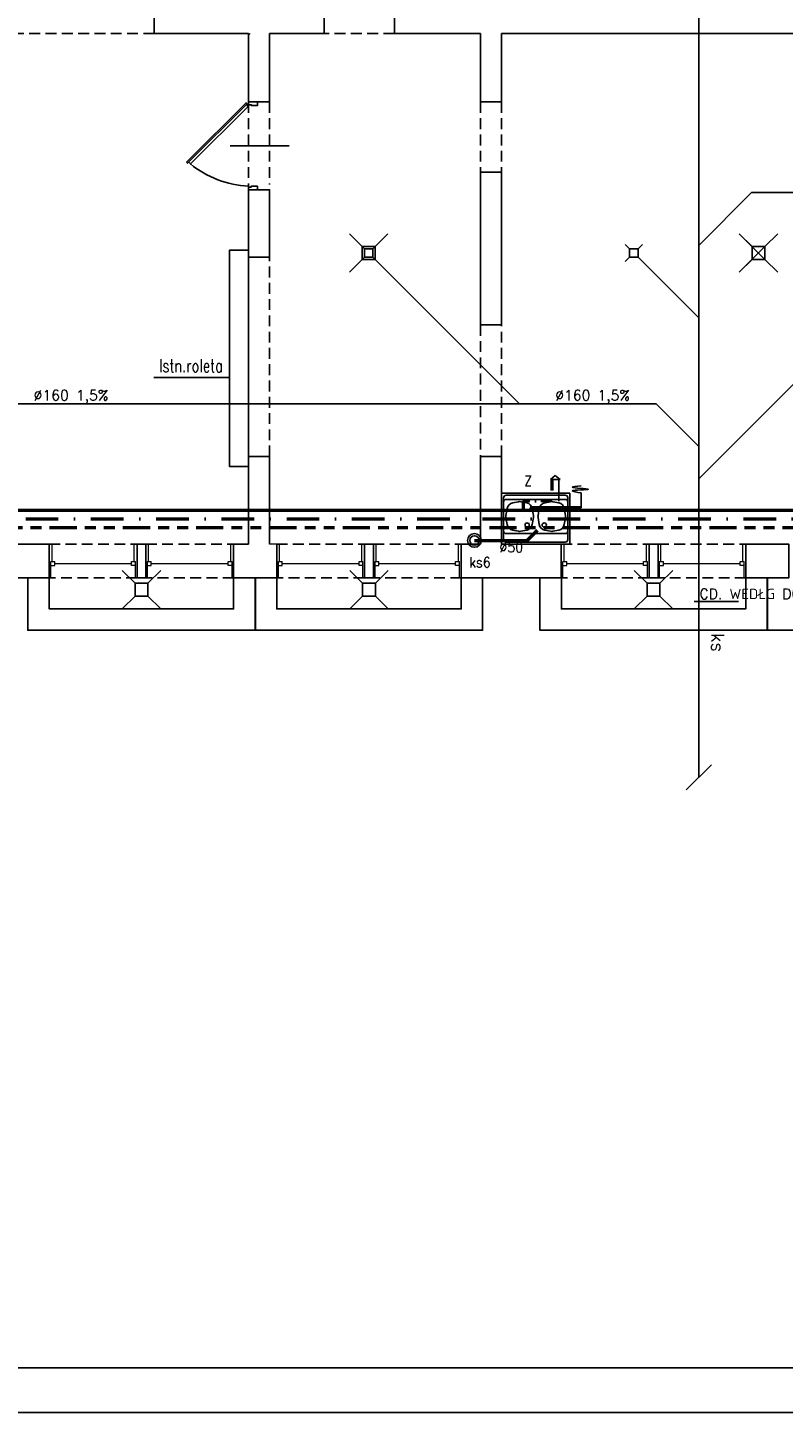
# Model space of a CAD drawing. Header units: millimetres. Extents: x 116 to 15750, y -6945 to 9999.
# Tile 97 of 150: x 2078 to 2962, y 5 to 1626. Entities that reach past the tile are written whole.
import ezdxf

# ---------------------------------------------------------------- set-up
doc = ezdxf.new("R2010")
doc.units = ezdxf.units.MM
for name, pattern in [('ACAD_ISO12W100', [21, 12, -3, 0, -3, 0, -3]), ('DASHDOT', [25.4, 12.7, -6.35, 0, -6.35]), ('DASHED', [19.05, 12.7, -6.35]), ('Podwójna kreska', [42.8625, 15.875, -4.7625, 6.35, -4.7625, 6.35, -4.7625])]:
    doc.linetypes.add(name, pattern=pattern)
doc.layers.get('0').update_dxf_attribs({"color": 252})
for name, color, linetype in [('1-SCIANA', 252, 'Continuous'), ('I-DRZWI', 252, 'Continuous'), ('I-MEBLE', 252, 'Continuous'), ('I-NAD', 252, 'DASHED'), ('I-OKNA', 252, 'Continuous'), ('I-OPIS', 252, 'Continuous'), ('I-SCIANA', 252, 'Continuous'), ('I-WIDOK', 252, 'Continuous'), ('IS cwu', 3, 'DASHDOT'), ('IS cwu cyrkulacja', 3, 'ACAD_ISO12W100'), ('IS KAN PODŁCZENIA', 33, 'Continuous'), ('IS KAN_S_OPIS', 2, 'Continuous'), ('IS KAN_SAN_RURY', 1, 'Continuous'), ('IS WODA opis', 2, 'Continuous'), ('MK_IS W_CWU', 5, 'DASHED'), ('MK_IS W_Z', 5, 'Continuous'), ('TABELKA', 252, 'Continuous')]:
    doc.layers.add(name, color=color, linetype=linetype)
doc.layers.add('IS woda w', color=5, linetype='Continuous', lineweight=40)
doc.styles.add('ROMANS', font='romans.shx', dxfattribs={"width": 0.75})
doc.styles.get("Standard").update_dxf_attribs({"font": 'simplex.shx'})
doc.styles.add('TECH', font='simplex.shx')

# ---------------------------------------------------------------- blocks, each defined once
blk = doc.blocks.new('D90')
blk.add_line((32.6, 45), (-28, 45))
for points in [[(-9.2, 87.2), (-9.2, 90), (0, 90), (0, 86.3), (-6.4, 86.3), (-6.4, 87.2)], [(-72.6, 61.8), (-11.7, 0.9), (-10.6, 2), (-71.5, 62.9)], [(-9.2, 2.8), (-9.2, 0), (0, 0), (0, 3.7), (-6.4, 3.7), (-6.4, 2.8)]]:
    blk.add_lwpolyline(points, close=True)
blk.add_lwpolyline([(-11.3, 2.7), (-9.5, 4.5), (-68.6, 63.5), (-70.3, 61.8)])
blk.add_arc((-4.6, -14.5), 100.9, 92.6186, 129.3487)
blk = doc.blocks.new('zlew80')
for p, q in [((0, 60), (80, 60)), ((0, 0), (0, 60)), ((2.5, 49.5), (2.5, 54.5)), ((2.5, 15.5), (2.5, 49.5)), ((5.5, 57.5), (74.5, 57.5)), ((74.5, 52.5), (5.5, 52.5)), ((13, 48.5), (19.8, 49.7)), ((22.7, 49.7), (29.5, 48.5)), ((57.3, 49.7), (50.5, 48.5)), ((67, 48.5), (60.2, 49.7)), ((77.5, 54.5), (77.5, 49.5)), ((77.5, 15.5), (77.5, 49.5)), ((80, 60), (80, 0)), ((5.2, 33.8), (6.6, 42)), ((35.9, 42), (37.3, 33.8)), ((44.1, 42), (42.7, 33.8)), ((74.8, 33.8), (73.4, 42)), ((6.6, 23), (5.2, 31.2)), ((19.8, 15.3), (13, 16.5)), ((29.5, 16.5), (22.7, 15.3)), ((37.3, 31.2), (35.9, 23)), ((36.2, 24.4), (36.2, 24.4)), ((42.7, 31.2), (44.1, 23)), ((50.5, 16.5), (57.3, 15.3)), ((60.2, 15.3), (67, 16.5)), ((73.4, 23), (74.8, 31.2)), ((80, 0), (0, 0)), ((2.5, 5.5), (2.5, 15.5)), ((74.5, 12.5), (5.5, 12.5)), ((74.5, 2.5), (5.5, 2.5)), ((77.5, 15.5), (77.5, 5.5))]:
    blk.add_line(p, q)
for centre in [(30, 22.5), (50, 22.5)]:
    blk.add_circle(centre, 2.5)
for centre, radius, start, end in [((5.5, 54.5), 3, 90, 180), ((5.5, 49.5), 3, 90, 180), ((21.2, 41.9), 8, 79.6952, 100.3048), ((58.7, 41.9), 8, 79.6952, 100.3048), ((74.5, 54.5), 3, 0, 90), ((74.5, 49.5), 3, 0, 90), ((13.1, 32.5), 8, 170.5377, 189.4623), ((14.5, 40.6), 8, 100.3048, 170.5377), ((28, 40.6), 8, 9.4623, 79.6952), ((29.4, 32.5), 8, 350.5377, 9.4623), ((50.6, 32.5), 8, 170.5377, 189.4623), ((52, 40.6), 8, 100.3048, 170.5377), ((65.5, 40.6), 8, 9.4623, 79.6952), ((66.9, 32.5), 8, 350.5377, 9.4623), ((14.5, 24.4), 8, 189.4623, 259.6952), ((28, 24.4), 8, 280.3048, 350.5377), ((28.3, 25.8), 8, 350.5377, 350.5399), ((52, 24.4), 8, 189.4623, 259.6952), ((65.5, 24.4), 8, 280.3048, 350.5377), ((5.5, 15.5), 3, 180, 270), ((2.8, 12.8), 0.3, 180, 270), ((5.5, 5.5), 3, 180, 270), ((21.2, 23.1), 8, 259.6952, 280.3048), ((58.7, 23.1), 8, 259.6952, 280.3048), ((74.5, 15.5), 3, 270, 0), ((74.5, 5.5), 3, 270, 0)]:
    blk.add_arc(centre, radius, start, end)
blk = doc.blocks.new('kratka')
for p, q in [((-15, 0), (-30, 15)), ((0, 0), (15, 15)), ((-30, -30), (-15, -15)), ((15, -30), (0, -15))]:
    blk.add_line(p, q)
blk.add_lwpolyline([(0, 0), (-15, 0), (-15, -15), (0, -15)], close=True)

msp = doc.modelspace()

# ---------------------------------------------------------------- linework, layer by layer
at = {"color": 251, "lineweight": 0, "true_color": 0x535353}
for points in [[(2336.1, 1616.8), (2338.2, 1618.9)], [(2103.1, 1021.1), (2106.4, 1021.1)], [(2205.9, 1021.1), (2202.5, 1021.1)], [(2216.1, 1021.1), (2219.4, 1021.1)], [(2318.8, 1021.1), (2315.6, 1021.1)], [(2369.1, 1021.1), (2360.8, 1021.1)], [(2369.1, 1021.1), (2372.5, 1021.1)], [(2471.8, 1021.1), (2468.5, 1021.1)], [(2482.2, 1021.1), (2485.4, 1021.1)], [(2584.9, 1021.1), (2581.6, 1021.1)], [(2701.9, 1021.1), (2705.2, 1021.1)], [(2804.6, 1021.1), (2801.4, 1021.1)], [(2815, 1021.1), (2818.2, 1021.1)], [(2917.7, 1021.1), (2914.3, 1021.1)], [(2804.6, 995.9), (2805.2, 996.4)], [(2103.1, 982), (2105.1, 982)], [(2205.7, 982), (2203.9, 982)], [(2216.1, 982), (2218, 982)], [(2318.7, 982), (2316.9, 982)], [(2369.1, 982), (2371.1, 982)], [(2471.7, 982), (2469.9, 982)], [(2482.2, 982), (2484.1, 982)], [(2584.7, 982), (2582.8, 982)], [(2701.9, 982), (2703.9, 982)], [(2804.5, 982), (2802.7, 982)], [(2815, 982), (2816.9, 982)], [(2917.6, 982), (2915.6, 982)]]:
    msp.add_lwpolyline(points, dxfattribs=at)
at = {"layer": 'I-NAD'}
for p, q in [((2506.7, 1618.9), (2424.5, 1618.9)), ((2607.4, 1538.7), (2607.4, 1456.6)), ((2632, 1538.7), (2632, 1456.6))]:
    msp.add_line(p, q, dxfattribs=at)
for points in [[(2225.9, 1618.9), (2020.4, 1618.9)], [(2336.1, 1538.7), (2336.1, 1438.7)], [(2360.8, 1538.7), (2360.8, 1442)], [(2336.1, 1357.1), (2336.1, 1123.8)], [(2360.8, 1123.8), (2360.8, 1357.1)], [(2607.4, 1277.9), (2607.4, 1123.8)], [(2632, 1123.8), (2632, 1277.9)], [(2103.1, 1021.1), (2205.9, 1021.1)], [(2216.1, 1021.1), (2318.8, 1021.1)], [(2369.1, 1021.1), (2471.8, 1021.1)], [(2482.2, 1021.1), (2584.9, 1021.1)], [(2701.9, 1021.1), (2804.6, 1021.1)], [(2815, 1021.1), (2917.7, 1021.1)], [(2205.9, 982), (2103.1, 982)], [(2318.8, 982), (2216.1, 982)], [(2471.8, 982), (2369.1, 982)], [(2584.9, 982), (2482.2, 982)], [(2804.6, 982), (2701.9, 982)], [(2917.7, 982), (2815, 982)]]:
    msp.add_lwpolyline(points, dxfattribs=at)
at = {"layer": 'I-OKNA', "lineweight": 0}
for points in [[(2106.4, 1001), (2106.4, 1021.1)], [(2202.5, 1001), (2202.5, 1021.1)], [(2219.4, 1001), (2219.4, 1021.1)], [(2315.6, 1001), (2315.6, 1021.1)], [(2372.5, 1001), (2372.5, 1021.1)], [(2468.5, 1001), (2468.5, 1021.1)], [(2485.4, 1001), (2485.4, 1021.1)], [(2581.6, 1001), (2581.6, 1021.1)], [(2705.2, 1001), (2705.2, 1021.1)], [(2801.4, 1001), (2801.4, 1021.1)], [(2818.2, 1001), (2818.2, 1021.1)], [(2914.3, 1001), (2914.3, 1021.1)], [(2105.1, 982), (2105.1, 1001), (2109.6, 1001)], [(2105.1, 996.4), (2109.6, 996.4)], [(2109.6, 996.4), (2109.6, 1001)], [(2109.6, 998.7), (2199.4, 998.7)], [(2199.4, 1001), (2203.9, 1001)], [(2199.4, 996.4), (2199.4, 1001)], [(2203.9, 996.4), (2199.4, 996.4)], [(2203.9, 982), (2203.9, 1001)], [(2218, 982), (2218, 1001), (2222.5, 1001)], [(2218, 996.4), (2222.5, 996.4)], [(2222.5, 996.4), (2222.5, 1001)], [(2222.5, 998.7), (2312.3, 998.7)], [(2312.3, 1001), (2316.9, 1001)], [(2312.3, 996.4), (2312.3, 1001)], [(2316.9, 996.4), (2312.3, 996.4)], [(2316.9, 982), (2316.9, 1001)], [(2371.1, 982), (2371.1, 1001), (2375.6, 1001)], [(2371.1, 996.4), (2375.6, 996.4)], [(2375.6, 996.4), (2375.6, 1001)], [(2375.6, 998.7), (2465.4, 998.7)], [(2465.4, 1001), (2469.9, 1001)], [(2465.4, 996.4), (2465.4, 1001)], [(2469.9, 996.4), (2465.4, 996.4)], [(2469.9, 982), (2469.9, 1001)], [(2484.1, 982), (2484.1, 1001), (2488.6, 1001)], [(2484.1, 996.4), (2488.6, 996.4)], [(2488.6, 996.4), (2488.6, 1001)], [(2488.6, 998.7), (2578.3, 998.7)], [(2578.3, 1001), (2582.8, 1001)], [(2578.3, 996.4), (2578.3, 1001)], [(2582.8, 996.4), (2578.3, 996.4)], [(2582.8, 982), (2582.8, 1001)], [(2703.9, 982), (2703.9, 1001), (2708.4, 1001)], [(2703.9, 996.4), (2708.4, 996.4)], [(2708.4, 996.4), (2708.4, 1001)], [(2708.4, 998.7), (2798.2, 998.7)], [(2798.2, 1001), (2802.7, 1001)], [(2798.2, 996.4), (2798.2, 1001)], [(2802.7, 996.4), (2798.2, 996.4)], [(2802.7, 982), (2802.7, 1001)], [(2816.9, 982), (2816.9, 1001), (2821.4, 1001)], [(2816.9, 996.4), (2821.4, 996.4)], [(2821.4, 996.4), (2821.4, 1001)], [(2821.4, 998.7), (2911.1, 998.7)], [(2911.1, 1001), (2915.6, 1001)], [(2911.1, 996.4), (2911.1, 1001)], [(2915.6, 996.4), (2911.1, 996.4)], [(2915.6, 982), (2915.6, 1001)]]:
    msp.add_lwpolyline(points, dxfattribs=at)
at = {"layer": 'I-OPIS'}
msp.add_lwpolyline([(2313.9, 1216.3), (2313.9, 1216.3), (2225.4, 1216.3)], dxfattribs=at)
at = {"layer": 'I-SCIANA', "linetype": 'Continuous', "lineweight": 25}
for points in [[(2424.5, 1618.9), (2424.5, 1682.5)], [(2807.6, 1682.5), (2506.7, 1682.5), (2506.7, 1618.9)], [(2226.3, 1643.5), (2225.9, 1643.5), (2225.9, 1618.9), (2336.1, 1618.9)], [(2632, 1618.9), (3158.9, 1618.9), (3158.9, 1643.5)], [(2336.1, 1618.9), (2336.1, 1538.7), (2360.8, 1538.7)], [(2360.8, 1618.9), (2424.5, 1618.9)], [(2360.8, 1538.7), (2360.8, 1618.9)], [(2506.7, 1618.9), (2607.4, 1618.9)], [(2607.4, 1618.9), (2607.4, 1538.7), (2632, 1538.7)], [(2632, 1538.7), (2632, 1618.9)], [(2360.8, 1021.1), (2360.8, 1123.8), (2336.1, 1123.8), (2336.1, 1021.1)], [(2632, 1021.1), (2632, 1123.8), (2607.4, 1123.8), (2607.4, 1021.1)], [(2336.1, 1021.1), (2318.8, 1021.1), (2318.8, 982), (2369.1, 982), (2369.1, 1021.1)], [(2607.4, 1021.1), (2584.9, 1021.1), (2584.9, 982), (2701.9, 982), (2701.9, 1021.1)], [(2701.9, 1021.1), (2632, 1021.1)]]:
    msp.add_lwpolyline(points, dxfattribs=at)
for points in [[(2607.4, 1277.9), (2632, 1277.9), (2632, 1456.6), (2607.4, 1456.6)], [(2336.1, 1357.1), (2360.8, 1357.1), (2360.8, 1436), (2336.1, 1436)], [(2052.8, 982), (2103.1, 982), (2103.1, 1021.1), (2052.8, 1021.1)], [(2205.9, 982), (2216.1, 982), (2216.1, 1021.1), (2205.9, 1021.1)], [(2471.8, 982), (2482.2, 982), (2482.2, 1021.1), (2471.8, 1021.1)], [(2804.6, 982), (2815, 982), (2815, 1021.1), (2804.6, 1021.1)], [(2917.7, 982), (2968, 982), (2968, 1021.1), (2917.7, 1021.1)]]:
    msp.add_lwpolyline(points, close=True, dxfattribs=at)
at = {"layer": 'I-SCIANA'}
for points in [[(2343.8, 982), (2343.8, 920.4), (2078.1, 920.4), (2078.1, 982)], [(2318.8, 982), (2318.8, 945.4), (2103.1, 945.4), (2103.1, 982)], [(2609.9, 982), (2609.9, 920.4), (2344.2, 920.4), (2344.2, 982)], [(2584.9, 982), (2584.9, 945.4), (2369.2, 945.4), (2369.2, 982)], [(2942.7, 982), (2942.7, 920.4), (2677, 920.4), (2677, 982)], [(2917.7, 982), (2917.7, 945.4), (2702, 945.4), (2702, 982)], [(3208.7, 982), (3208.7, 920.4), (2943, 920.4), (2943, 982)]]:
    msp.add_lwpolyline(points, dxfattribs=at)
at = {"layer": 'I-WIDOK'}
msp.add_lwpolyline([(2336.1, 1365.1), (2313.9, 1365.1), (2313.9, 1112.3), (2336.1, 1112.3)], close=True, dxfattribs=at)
at = {"layer": 'IS cwu', "lineweight": 50}
for p, q in [((2690.8, 1096.8), (2690.8, 1072)), ((2690.8, 1072), (2657.4, 1072)), ((2657.4, 1072), (2657.4, 1050.8))]:
    msp.add_line(p, q, dxfattribs=at)
at = {"layer": 'IS cwu', "lineweight": 50, "ltscale": 3}
msp.add_line((397, 1050.7), (4397.9, 1050.9), dxfattribs=at)
at = {"layer": 'IS cwu cyrkulacja', "linetype": 'Podwójna kreska', "lineweight": 50, "ltscale": 2}
msp.add_line((389, 1040.7), (4408, 1040.7), dxfattribs=at)
at = {"layer": 'IS KAN PODŁCZENIA', "lineweight": 50}
for p, q in [((2662.2, 1025.6, 26.7), (2674.1, 1037.5, 26.7)), ((2600.3, 1025.6, 26.7), (2662.2, 1025.6, 26.7))]:
    msp.add_line(p, q, dxfattribs=at)
at = {"layer": 'IS KAN_S_OPIS'}
msp.add_line((2909.2, 954), (2857.3, 954), dxfattribs=at)
at = {"layer": 'IS KAN_SAN_RURY'}
for p, q in [((2862.6, 748.4), (2862.6, 1916.5)), ((2924.4, 1432.7), (2862.6, 1370.9)), ((2924.4, 1432.7), (3458.2, 1432.7)), ((2481.7, 1356.9), (2653.2, 1185.5)), ((2791.7, 1356.9), (2862.6, 1286)), ((3121.7, 1356.9), (2862.6, 1097.8)), ((475.9, 1185.5), (2812.8, 1185.5)), ((2812.8, 1185.5), (2862.6, 1135.7))]:
    msp.add_line(p, q, dxfattribs=at)
at = {"layer": 'IS KAN_SAN_RURY', "linetype": 'Continuous'}
for p, q in [((2466.7, 1371.9), (2471.7, 1366.9)), ((2486.7, 1371.9), (2481.7, 1366.9)), ((2776.7, 1371.9), (2781.7, 1366.9)), ((2796.7, 1371.9), (2791.7, 1366.9)), ((2947.5, 1376.9), (2917.5, 1346.9)), ((2917.5, 1376.9), (2947.5, 1346.9)), ((2466.7, 1351.9), (2471.7, 1356.9)), ((2486.7, 1351.9), (2481.7, 1356.9)), ((2776.7, 1351.9), (2781.7, 1356.9)), ((2796.7, 1351.9), (2791.7, 1356.9))]:
    msp.add_line(p, q, dxfattribs=at)
for points in [[(2471.7, 1356.9), (2481.7, 1356.9), (2481.7, 1366.9), (2471.7, 1366.9)], [(2781.7, 1356.9), (2791.7, 1356.9), (2791.7, 1366.9), (2781.7, 1366.9)]]:
    msp.add_lwpolyline(points, close=True, dxfattribs=at)
for radius in [8, 5.5]:
    msp.add_circle((2600.3, 1025.6, 26.7), radius, dxfattribs=at)
at = {"layer": 'IS WODA opis'}
msp.add_line((2877.4, 763.2), (2847.8, 733.6), dxfattribs=at)
at = {"layer": 'IS woda w', "lineweight": 50}
for p, q in [((405.2, 1061), (4387.8, 1061)), ((2725, 1063.8), (2665.5, 1063.8))]:
    msp.add_line(p, q, dxfattribs=at)
at = {"layer": 'MK_IS W_CWU', "ltscale": 2}
for p, q in [((2699, 1096.8), (2699, 1063.8)), ((2665.5, 1063.8), (2665.5, 1061))]:
    msp.add_line(p, q, dxfattribs=at)
at = {"layer": 'MK_IS W_Z'}
for p, q in [((2689.2, 1096.8), (2694.8, 1101.5)), ((2700.5, 1096.8), (2689.2, 1096.8)), ((2700.5, 1096.8), (2694.8, 1101.5)), ((2725, 1063.8), (2725, 1081.2))]:
    msp.add_line(p, q, dxfattribs=at)
msp.add_spline([(2725, 1081.2), (2715, 1083.6), (2733.4, 1085.4), (2715, 1088), (2725, 1089.6)], degree=3, dxfattribs=at)
at = {"layer": 'TABELKA'}
for points in [[(116.1, 2975.3), (116.1, 5.3), (8124.3, 5.3), (8124.3, 2975.3)], [(116.1, 2975.3), (116.1, 5.3), (8124.3, 5.3), (8124.3, 2975.3)], [(263.9, 57.2), (8067.1, 57.2), (8067.1, 2894.7), (263.9, 2894.7)]]:
    msp.add_lwpolyline(points, close=True, dxfattribs=at)

# ---------------------------------------------------------------- block references
at = {"layer": '1-SCIANA'}
for p in [(2484.2, 1369.4), (2940, 1369.4), (2218.5, 975.4), (2484.6, 975.4), (2817.3, 975.4)]:
    msp.add_blockref('kratka', p, dxfattribs=at)
at = {"layer": 'I-DRZWI', "xscale": -1.141352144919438, "yscale": 1.141352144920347, "zscale": 1.141352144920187, "rotation": 180}
msp.add_blockref('D90', (2346.6, 1538.7), dxfattribs=at)
at = {"layer": 'I-MEBLE'}
msp.add_blockref('zlew80', (2632, 1021.1), dxfattribs=at)

# ---------------------------------------------------------------- texts
at = {"layer": 'I-OPIS', "insert": (2306.3, 1230.1), "char_height": 15, "attachment_point": 6, "rotation": 0, "style": 'ROMANS'}
msp.add_mtext('Istn.roleta', dxfattribs=at)
at = {"layer": 'IS KAN_S_OPIS', "style": 'TECH'}
for s, p in [('∅160 1,5% ', (2084.9, 1189.5)), ('∅160 1,5% ', (2694.8, 1189.5)), ('CD. WEDŁG DOKUMENTACJI KANALIZACJI ZEW', (2863.5, 957))]:
    msp.add_text(s, height=12, dxfattribs=at).set_placement(p)
at = {"layer": 'IS KAN_S_OPIS', "style": 'TECH', "width": 0.9}
for s, p in [('Z', (2658.6, 1089.3)), ('∅50', (2629.5, 1011.7, -26.7)), ('ks6', (2594.3, 994))]:
    msp.add_text(s, height=12, dxfattribs=at).set_placement(p)
at = {"layer": 'IS WODA opis'}
msp.add_text('ks', height=15, rotation=270, dxfattribs=at).set_placement((2877.5, 917))

doc.saveas('drawing.dxf')
